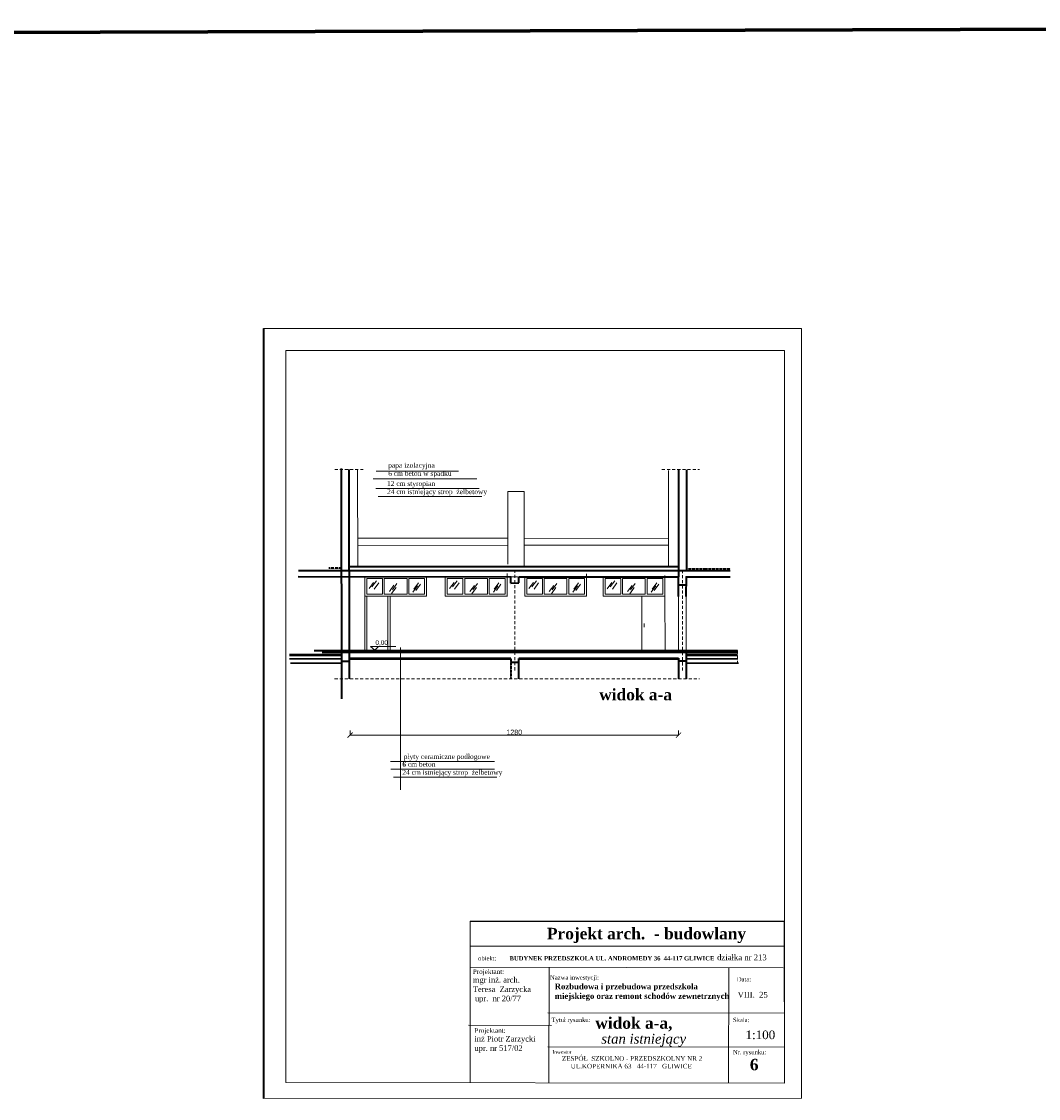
# Model space of a CAD drawing. Header units: millimetres. Extents: x 71367 to 297009, y -32559 to 7655.
# Tile 12 of 17: x 94399 to 98363, y -27623 to -23426. Entities that reach past the tile are written whole.
import ezdxf

# ---------------------------------------------------------------- set-up
doc = ezdxf.new("R2010")
doc.units = ezdxf.units.MM
doc.linetypes.add('2_LKR', pattern=[20, 12, -8])
doc.linetypes.add('DASHDOT', pattern=[1, 0.5, -0.25, 0, -0.25])
doc.layers.get('0').update_dxf_attribs({"lineweight": 70})
doc.layers.add('wymiarowanie', color=7, linetype='Continuous', lineweight=30)
doc.styles.get("Standard").update_dxf_attribs({"font": 'phagspa.ttf'})
doc.dimstyles.new('ISO-25', dxfattribs={"dimtxt": 20, "dimasz": 20, "dimexe": 1.25, "dimexo": 0.625, "dimtad": 1, "dimdec": 0, "dimtxsty": 'Standard', "dimblk": 'ARCHTICK', "dimcen": 2.5, "dimclrd": 6, "dimclre": 6, "dimadec": 0, "dimazin": 0, "dimtfac": 1, "dimtdec": 0, "dimtmove": 0, "dimatfit": 3, "dimldrblk": 'ARCHTICK', "dimfxl": 20, "dimfxlon": 1, "dimlwd": 9, "dimlwe": 9, "dimarcsym": 0})

# ---------------------------------------------------------------- blocks, each defined once
blk = doc.blocks.new('_ArchTick')
at = {"color": 0, "linetype": 'ByBlock', "const_width": 0.15}
blk.add_lwpolyline([(-0.5, -0.5), (0.5, 0.5)], dxfattribs=at)
blk = doc.blocks.new('*D724')
at = {"color": 6, "lineweight": 9, "transparency": 16777216}
for p, q in [((95679.6, -26188.2), (95679.6, -26207.9)), ((96959.6, -26188.2), (96959.6, -26207.9)), ((96959.6, -26206.7), (95679.6, -26206.7))]:
    blk.add_line(p, q, dxfattribs=at)
at = {"layer": 'Defpoints', "color": 0, "lineweight": 20, "transparency": 16777216}
for p in [(95679.6, -26187.6), (96959.6, -26187.6), (95679.6, -26206.7)]:
    blk.add_point(p, dxfattribs=at)
at = {"color": 6, "lineweight": 9, "transparency": 16777216, "xscale": 20, "yscale": 20, "zscale": 20, "rotation": 180}
blk.add_blockref('_ArchTick', (95679.6, -26206.7), dxfattribs=at)
at = {"color": 6, "lineweight": 9, "transparency": 16777216, "xscale": 20, "yscale": 20, "zscale": 20}
blk.add_blockref('_ArchTick', (96959.6, -26206.7), dxfattribs=at)
at = {"color": 0, "lineweight": 40, "transparency": 16777216, "insert": (96319.6, -26195.7), "char_height": 20, "attachment_point": 5}
blk.add_mtext('1280', dxfattribs=at)

msp = doc.modelspace()

# ---------------------------------------------------------------- linework, layer by layer
at = {"color": 3, "lineweight": 70}
msp.add_line((107961.4, -23425.8), (71374.3, -23541.5), dxfattribs=at)
at = {"lineweight": 35}
for p, q in [((95342.1, -24622.7), (95342.1, -27622.7)), ((95646.9, -26065.1), (95646.7, -25168)), ((95677, -25962.2), (95676.7, -25172.2))]:
    msp.add_line(p, q, dxfattribs=at)
at = {"linetype": '2_LKR', "lineweight": 20}
for p, q in [((95619.7, -25172.2), (95730.8, -25172.2)), ((96895, -25172.2), (97041.7, -25172.2)), ((97189.3, -25877), (97189.3, -25927.6)), ((95619.3, -25987.4), (97041.2, -25987.4))]:
    msp.add_line(p, q, dxfattribs=at)
at = {"lineweight": 20}
for p, q in [((95710.2, -25546.7), (95708.5, -25171.9)), ((96920.7, -25546.5), (96920.7, -25175.5)), ((95769.6, -25208.2), (96173.5, -25208.2)), ((95779.5, -25245.8), (96182.5, -25245.8)), ((96294.2, -25540.7), (96294.2, -25257.8)), ((96294.2, -25257.8), (96357.6, -25257.8)), ((96357.6, -25257.8), (96357.6, -25547.5)), ((95710.3, -25467.1), (96294.2, -25466.9)), ((95710.8, -25439.1), (96294.2, -25439.6)), ((96357.6, -25439.6), (96921.4, -25440.1)), ((96357.6, -25466.9), (96920, -25466.7)), ((95677, -25546.7), (95677, -25546.7)), ((95744.7, -25595.7), (95805.7, -25595.7)), ((95813, -25595.7), (95901.6, -25595.7)), ((95908.9, -25595.7), (95970.2, -25595.7)), ((96050.8, -25665.2), (96050.8, -25589.3)), ((96058.2, -25595.7), (96119.2, -25595.7)), ((96126.5, -25595.7), (96215.1, -25595.7)), ((96222.4, -25595.7), (96283.7, -25595.7)), ((96291.5, -25666.4), (96291.5, -25577)), ((96306.7, -25589.2), (96331.7, -25589.2)), ((96368.1, -25595.8), (96429.1, -25595.8)), ((96436.4, -25595.8), (96524.9, -25595.7)), ((96532.2, -25595.7), (96593.6, -25595.7)), ((96601.3, -25665.3), (96601.3, -25577.7)), ((96673.4, -25595.8), (96734.4, -25595.8)), ((96741.7, -25595.8), (96830.2, -25595.8)), ((96837.5, -25595.8), (96898.9, -25595.8)), ((96906.7, -25735.3), (96906.7, -25584.1)), ((95826.7, -25878.8), (95826.7, -25664)), ((95835.8, -25878.8), (95835.8, -25664)), ((96959.2, -25665.9), (96959.3, -25877.6)), ((96989.8, -25666.1), (96989.8, -25877.8)), ((96825.5, -25771.8), (96825.5, -25785.9)), ((95646.1, -25878.4), (95613.6, -25878.4)), ((95646.4, -25878.4), (95646.1, -25878.4)), ((95677, -25878.1), (95676.6, -25878.1)), ((95875.7, -25864.8), (95876.3, -26420.5)), ((96306.3, -25907.7), (96306.3, -25987.4)), ((95839.1, -26339.4), (96242.1, -26339.4)), ((97372.2, -27562.7), (97371.5, -26931.7)), ((96149, -27029.4), (97371.6, -27029.4)), ((96147, -27111.6), (97367, -27113)), ((96141.1, -27337.5), (96464.9, -27337.8)), ((96148.3, -27510.4), (96148.3, -27561.3)), ((97374.1, -27562.7), (95428.7, -27560.5))]:
    msp.add_line(p, q, dxfattribs=at)
at = {"color": 0, "lineweight": 20}
for p, q in [((95781.1, -25178.3), (96102.5, -25178.3)), ((95789.5, -25276.5), (96192.6, -25276.5)), ((95737.3, -25589.1), (95737.3, -25878.8)), ((95744.7, -25595.7), (95744.7, -25657.6)), ((95805.7, -25595.7), (95805.7, -25657.6)), ((95813, -25595.6), (95813, -25657.6)), ((95901.6, -25595.7), (95896.5, -25595.7)), ((95901.6, -25595.7), (95901.6, -25657.6)), ((95970.2, -25595.7), (95908.9, -25595.7)), ((95908.9, -25595.7), (95908.9, -25657.6)), ((95970.2, -25595.7), (95970.2, -25595.7)), ((95970.2, -25595.7), (95970.2, -25657.6)), ((95978, -25588.9), (95978, -25665.2)), ((96291.5, -25589.2), (96052.2, -25589.1)), ((96291.5, -25589.2), (96052.2, -25589.1)), ((96058.2, -25595.7), (96058.2, -25657.6)), ((96119.2, -25595.7), (96119.2, -25657.6)), ((96126.5, -25595.6), (96126.5, -25657.6)), ((96215.1, -25595.7), (96210, -25595.7)), ((96215.1, -25595.7), (96215.1, -25657.6)), ((96283.7, -25595.7), (96222.4, -25595.7)), ((96222.4, -25595.7), (96222.4, -25657.6)), ((96283.7, -25595.7), (96283.7, -25595.7)), ((96283.7, -25595.7), (96283.7, -25657.6)), ((96285.2, -25595.7), (96285.1, -25595.7)), ((96291.5, -25588.9), (96291.5, -25665.2)), ((96360.6, -25589.2), (96360.6, -25665.1)), ((96368.1, -25595.7), (96368.1, -25657.6)), ((96424.9, -25596.3), (96368.1, -25596)), ((96429.1, -25595.7), (96429.1, -25657.6)), ((96436.4, -25595.6), (96436.4, -25657.6)), ((96524.9, -25595.7), (96519.8, -25595.7)), ((96524.9, -25595.7), (96524.9, -25657.6)), ((96593.6, -25595.7), (96532.2, -25595.7)), ((96532.2, -25595.7), (96532.2, -25657.6)), ((96593.6, -25595.7), (96593.5, -25595.7)), ((96593.6, -25595.7), (96593.6, -25657.6)), ((96601.3, -25588.9), (96601.3, -25665.3)), ((96666, -25589.2), (96666, -25665.5)), ((96673.4, -25595.8), (96673.4, -25657.7)), ((96730.2, -25596.3), (96673.4, -25596)), ((96734.4, -25595.8), (96734.4, -25657.7)), ((96741.7, -25595.7), (96741.7, -25657.7)), ((96830.2, -25595.8), (96825.2, -25595.8)), ((96830.2, -25595.8), (96830.2, -25657.7)), ((96898.9, -25595.8), (96837.5, -25595.8)), ((96837.5, -25595.8), (96837.5, -25657.7)), ((96898.9, -25595.8), (96898.9, -25595.8)), ((96898.9, -25595.8), (96898.9, -25657.7)), ((96906.7, -25589), (96906.7, -25665.3)), ((96906.7, -25589.2), (96906.7, -25678.4)), ((95771.4, -25611.7), (95753.5, -25635.9)), ((95783, -25604.9), (95765.1, -25629.1)), ((95791.1, -25613.2), (95773.2, -25637.4)), ((95850.7, -25622.9), (95832.8, -25647.1)), ((95858.8, -25631.2), (95840.9, -25655.4)), ((95862.3, -25616.1), (95844.4, -25640.3)), ((95942.6, -25625.3), (95924.7, -25649.5)), ((95946.1, -25613.5), (95928.2, -25637.7)), ((95954.2, -25618.5), (95936.3, -25642.7)), ((96085, -25611.7), (96067.1, -25635.9)), ((96096.6, -25604.9), (96078.7, -25629.1)), ((96104.6, -25613.2), (96086.7, -25637.4)), ((96164.3, -25623), (96146.4, -25647.2)), ((96172.3, -25631.3), (96154.4, -25655.5)), ((96175.8, -25616.1), (96157.9, -25640.3)), ((96256.1, -25625.4), (96238.2, -25649.5)), ((96259.7, -25613.5), (96241.8, -25637.7)), ((96267.7, -25618.5), (96249.8, -25642.7)), ((96394.8, -25611.8), (96376.9, -25635.9)), ((96406.4, -25604.9), (96388.5, -25629.1)), ((96414.4, -25613.2), (96396.5, -25637.4)), ((96474.1, -25623), (96456.2, -25647.2)), ((96482.1, -25631.3), (96464.2, -25655.5)), ((96485.6, -25616.2), (96467.7, -25640.3)), ((96565.9, -25625.4), (96548, -25649.6)), ((96569.5, -25613.6), (96551.6, -25637.8)), ((96577.5, -25618.5), (96559.6, -25642.7)), ((96700.1, -25611.8), (96682.2, -25636)), ((96711.7, -25605), (96693.8, -25629.1)), ((96719.8, -25613.3), (96701.9, -25637.4)), ((96779.4, -25623), (96761.5, -25647.2)), ((96787.5, -25631.3), (96769.6, -25655.5)), ((96791, -25616.2), (96773.1, -25640.4)), ((96871.3, -25625.4), (96853.4, -25649.6)), ((96874.8, -25613.6), (96856.9, -25637.8)), ((96882.9, -25618.6), (96865, -25642.8)), ((95978, -25665.2), (95737.3, -25665.2)), ((95801.9, -25657.6), (95744.7, -25657.6)), ((95744.7, -25665.2), (95744.7, -25879.5)), ((95805.7, -25657.6), (95801.9, -25657.6)), ((95901.6, -25657.6), (95813, -25657.6)), ((95901.6, -25657.6), (95897.9, -25657.6)), ((95970.2, -25657.6), (95908.9, -25657.6)), ((96291.5, -25665.2), (96050.8, -25665.2)), ((96115.4, -25657.6), (96058.2, -25657.6)), ((96119.2, -25657.6), (96115.4, -25657.6)), ((96215.1, -25657.6), (96126.5, -25657.6)), ((96215.1, -25657.6), (96211.4, -25657.6)), ((96283.7, -25657.6), (96222.4, -25657.6)), ((96601.3, -25665.3), (96360.6, -25665.3)), ((96425.3, -25657.6), (96368.1, -25657.6)), ((96429.1, -25657.6), (96425.3, -25657.6)), ((96524.9, -25657.6), (96436.4, -25657.6)), ((96524.9, -25657.6), (96521.2, -25657.6)), ((96593.6, -25657.6), (96532.2, -25657.6)), ((96906.7, -25665.3), (96666, -25665.3)), ((96730.6, -25657.7), (96673.4, -25657.7)), ((96734.4, -25657.7), (96730.6, -25657.7)), ((96830.2, -25657.7), (96741.7, -25657.7)), ((96816.2, -25878.1), (96817.4, -25666.2)), ((96830.2, -25657.7), (96826.6, -25657.7)), ((96898.9, -25657.7), (96837.5, -25657.7)), ((96907.6, -25875.8), (96906.5, -25660.3)), ((95837.8, -26308.9), (96242.7, -26308.9)), ((95849.1, -26370.1), (96252.1, -26370.1))]:
    msp.add_line(p, q, dxfattribs=at)
at = {"lineweight": 40}
for p, q in [((96960.4, -25589.8), (96960.4, -25170.3)), ((96991.9, -25563.5), (96991.9, -25172.5)), ((95677.3, -25549.1), (96960.9, -25549.6)), ((95476.7, -25589.1), (96307, -25589.2)), ((95478.7, -25564.6), (97160.9, -25565.4)), ((96336.8, -25589.2), (96957.4, -25589.2)), ((96959.2, -25665.9), (96960, -25587.3)), ((96987.6, -25589.2), (97160.9, -25589.2)), ((96989.8, -25666.3), (96990.9, -25588.1)), ((96306.7, -25614.2), (96337.8, -25613.6)), ((96960.4, -25620.7), (96990.4, -25620.7)), ((95692.2, -25877.7), (95540.2, -25877.7)), ((95676.6, -25877.7), (95676.6, -25884.9)), ((96989.8, -25884.6), (96989.8, -25987.4)), ((95647.6, -25919), (95676.9, -25919)), ((95676.6, -25907.7), (95676.6, -25987.4)), ((96305.5, -25922), (96338.3, -25922)), ((96337.1, -25987.4), (96337.1, -25907.7)), ((96959.1, -25917.4), (96987.6, -25917.4)), ((96959.4, -25907.1), (96959.4, -25987.4))]:
    msp.add_line(p, q, dxfattribs=at)
at = {"linetype": 'DASHDOT', "lineweight": 40}
for p, q in [((95645.6, -25556.4), (95596.5, -25556.4)), ((96991.4, -25558.2), (97160.6, -25558.2)), ((96306.6, -25907.8), (96306.6, -25986.5))]:
    msp.add_line(p, q, dxfattribs=at)
at = {"color": 0, "linetype": '2_LKR', "lineweight": 20}
for p, q in [((96322.3, -25954.3), (96322.3, -25555.6)), ((96974.9, -25955), (96974.9, -25556.2))]:
    msp.add_line(p, q, dxfattribs=at)
at = {"color": 0, "lineweight": 40}
for p, q in [((96306.7, -25614.2), (96306.7, -25589.2)), ((96337.8, -25613.6), (96337.8, -25589.2))]:
    msp.add_line(p, q, dxfattribs=at)
at = {"color": 0, "lineweight": 50}
for p, q in [((95443.5, -25893.2), (95643.8, -25893.2)), ((95692.2, -25877.7), (97189.9, -25877.7)), ((96989.7, -25893.2), (97189.9, -25893.2)), ((95676.6, -25907.7), (96306.3, -25907.7)), ((96337.1, -25907.7), (96959.4, -25907.7))]:
    msp.add_line(p, q, dxfattribs=at)
at = {"lineweight": 30}
for p, q in [((96989.9, -25884.7), (95571.5, -25885)), ((97189.4, -25884.7), (96989.7, -25884.7))]:
    msp.add_line(p, q, dxfattribs=at)
at = {"color": 0, "lineweight": 30}
for p, q in [((95444.1, -25909.2), (95644.4, -25909.2)), ((95446.9, -25926.7), (95647.1, -25926.7)), ((96990.3, -25909.2), (97190.5, -25909.2)), ((96993, -25926.7), (97193.3, -25926.7))]:
    msp.add_line(p, q, dxfattribs=at)
at = {"lineweight": 9}
for p, q in [((96148.3, -27098.9), (96148.3, -26931.7)), ((96148.3, -27098.9), (96148.3, -27510.4)), ((96455.5, -27111.6), (96454.9, -27561.3)), ((97156.3, -27112.5), (97155, -27562.4)), ((96450.5, -27289.6), (97371.9, -27290.7)), ((96450.5, -27421.4), (97372, -27422.9))]:
    msp.add_line(p, q, dxfattribs=at)
at = {"lineweight": 25}
msp.add_line((96148.3, -26931.7), (97371.5, -26931.7), dxfattribs=at)
at = {"layer": 'wymiarowanie', "lineweight": 20}
for p, q in [((97438.7, -24622.7), (95342.1, -24622.7)), ((97438.7, -27622.7), (97438.7, -24622.7)), ((95428.7, -27560.5), (95428.7, -24708.4)), ((97372.8, -24708.4), (95428.7, -24708.4)), ((97372.8, -27562.7), (97372.8, -24708.4)), ((97438.7, -27621.9), (95342.1, -27622.7))]:
    msp.add_line(p, q, dxfattribs=at)
msp.add_lwpolyline([(95857.5, -25861.7), (95758.8, -25861.7), (95775.5, -25876.2), (95790.5, -25861.7)], dxfattribs=at)

# ---------------------------------------------------------------- texts
at = {"lineweight": 9, "attachment_point": 1}
for s, insert, char_height, width in [('{\\fTimes New Roman|b1|i0|c238|p18;   \\fTimes New Roman|b0|i0|c238|p18;papa izolacyjna  \\fTimes New Roman|b1|i0|c238|p18;          \\P  \\fTimes New Roman|b0|i0|c238|p18; 6 cm beton w spadku}', (95806.5, -25145.5), 19.04, 577.095), ('{\\fTimes New Roman|b1|i0|c238|p18;   \\fTimes New Roman|b0|i0|c238|p18;12 cm styropian  \\fTimes New Roman|b1|i0|c238|p18;          \\P  \\fTimes New Roman|b0|i0|c238|p18; 24 cm istniejący strop  żelbetowy}', (95801.9, -25216.8), 19.04, 577.095), ('{\\fTimes New Roman|b1|i0|c238|p18;   \\fTimes New Roman|b0|i0|c238|p18;   \\fTimes New Roman|b1|i0|c238|p18;          \\P  \\fTimes New Roman|b0|i0|c238|p18;  płyty ceramiczne podłogowe  }', (95859.7, -26249), 19.04, 577.095), ('{\\fTimes New Roman|b1|i0|c238|p18;   6\\fTimes New Roman|b0|i0|c238|p18; cm beton   \\fTimes New Roman|b1|i0|c238|p18;          \\P  \\fTimes New Roman|b0|i0|c238|p18; 24 cm istniejący strop  żelbetowy}', (95861.5, -26310.5), 19.04, 577.095), ('{\\fTimes New Roman|b1|i0|c238|p18;               \\P  \\fTimes New Roman|b0|i0|c238|p18; działka nr 213}', (97084.7, -27024.2), 22.4, 678.935), ('{\\fTimes New Roman|b1|i0|c238|p18;               \\PRozbudowa i przebudowa przedszkola miejskiego oraz remont schodów zewnetrznych}', (96477.5, -27137.5), 22.4, 678.935), ('{\\fTimes New Roman|b1|i0|c238|p18;               \\P  \\fTimes New Roman|b0|i0|c238|p18; \\fTimes New Roman|b0|i1|c238|p18;stan istniejący}', (96615.5, -27307.5), 38.08, 1154.19), ('{\\fTimes New Roman|b0|i0|c238|p18;\\H0.625x;  Inwestor       \\P         \\H1.2857x;ZESPÓŁ  SZKOLNO - PRZEDSZKOLNY NR 2  \\P            UL.KOPERNIKA 63   44-117   GLIWICE  \\P  \\H1.2444x; }', (96457.3, -27434.4), 22.4, 947.491), ('{\\fTimes New Roman|b1|i0|c238|p18;  6}', (97203.9, -27468.2), 44.8, 82.668)]:
    msp.add_mtext(s, dxfattribs=dict(at, insert=insert, char_height=char_height, width=width))
for s, insert, char_height in [('{\\fTimes New Roman|b1|i0|c238|p18; widok a-a }', (96633.6, -26026.3), 44.8), ('{\\fTimes New Roman|b1|i0|c238|p18; Projekt arch.  - budowlany}', (96429.8, -26957.7), 44.8), ('{\\fTimes New Roman|b0|i0|c238|p18;\\H1.2x;obiekt:       \\fTimes New Roman|b1|i0|c238|p18; BUDYNEK PRZEDSZKOLA UL. ANDROMEDY 36  44-117 GLIWICE}', (96178.7, -27068.1), 14), ('{\\fTimes New Roman|b0|i0|c238|p18;Projektant:\\P\\H1.2x;mgr inż. arch.\\PTeresa  Zarzycka \\P upr.  nr 20/77}', (96158.1, -27119.1), 18.2), ('{\\fTimes New Roman|b0|i0|c238|p18;\\H1.2x;Nazwa inwestycji:}', (96459.1, -27142.9), 14), ('{\\fTimes New Roman|b0|i0|c238|p18;\\H1.2x;Data:}', (97186.9, -27150), 14), ('{\\fTimes New Roman|b0|i0|c238|p18;\\H1.6x;VIII.  25}', (97190.2, -27207.2), 14), ('{\\fTimes New Roman|b0|i0|c238|p18;\\H1.2x;Tytuł rysunku:}', (96464.8, -27307.8), 14), ('{\\fTimes New Roman|b1|i0|c238|p18; widok a-a, }', (96618.4, -27306.1), 44.8), ('{\\fTimes New Roman|b0|i0|c238|p18;\\H1.2x;Skala:}', (97172, -27308.2), 14), ('{\\fTimes New Roman|b0|i0|c238|p18;Projektant:\\P\\H1.2x;inż Piotr Zarzycki\\Pupr. nr 517/02}', (96164.3, -27348.6), 18.2), ('{\\fTimes New Roman|b0|i0|c238|p18;\\H1.6x;1:100}', (97221, -27357.9), 21), ('{\\fTimes New Roman|b0|i0|c238|p18;\\H1.2x;Nr. rysunku:}', (97172, -27433.9), 14)]:
    msp.add_mtext(s, dxfattribs=dict(at, insert=insert, char_height=char_height))
at = {"layer": 'wymiarowanie', "lineweight": 20, "insert": (95778.6, -25837.1), "char_height": 18, "width": 110.972, "attachment_point": 1}
msp.add_mtext('0,00\\P{\\H0.8889x; }', dxfattribs=at)

# ---------------------------------------------------------------- dimensions: what is measured, and where the dimension line sits
at = {"lineweight": 40}
dim = msp.add_linear_dim(base=(95679.6, -26206.7), p1=(96959.6, -26187.6), p2=(95679.6, -26187.6), dimstyle='ISO-25', dxfattribs=at)
dim.commit()
dim.dimension.update_dxf_attribs({"geometry": '*D724', "text_midpoint": (96319.6, -26195.7)})

doc.saveas('drawing.dxf')
